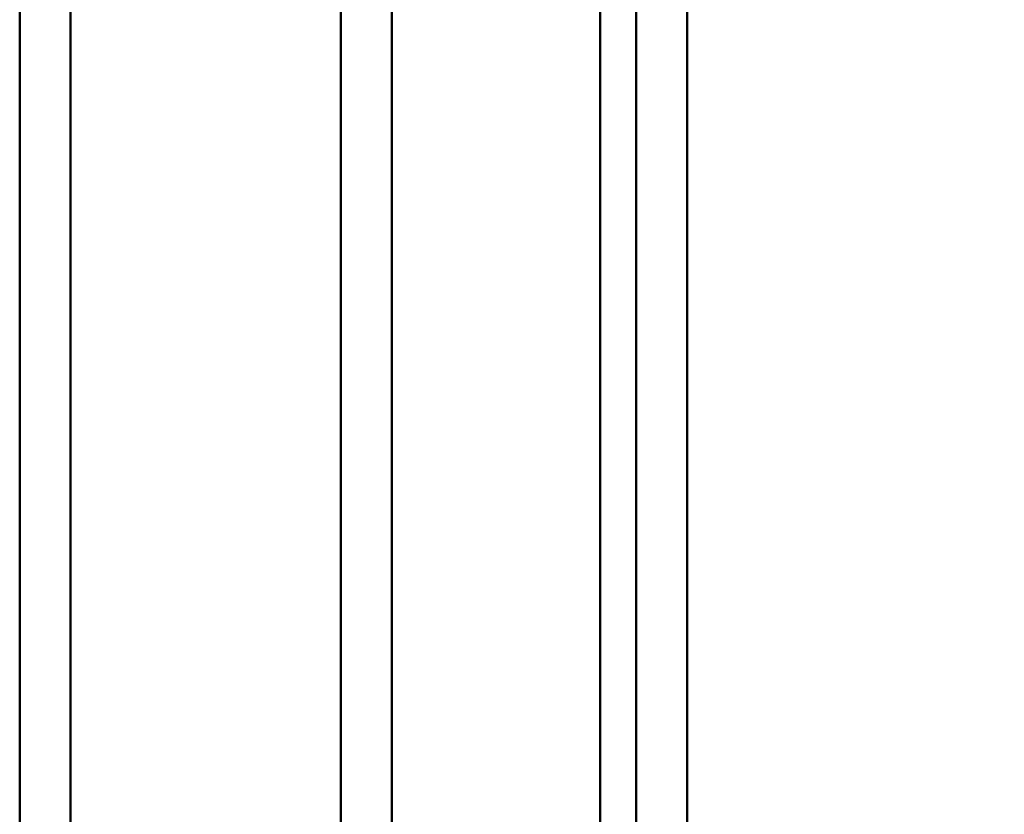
# Model space of a CAD drawing. Header units: millimetres. Extents: x 849 to 4035, y 828 to 3843.
# Tile 51 of 105: x 2275 to 2411, y 1805 to 1914. Entities that reach past the tile are written whole.
import ezdxf

# ---------------------------------------------------------------- set-up
doc = ezdxf.new("R2010")
doc.units = ezdxf.units.MM
doc.header["$LTSCALE"] = 15
doc.layers.add('Widoczne (ISO)', color=7, linetype='Continuous', lineweight=50)
doc.layers.add('Wymiar (ISO)', color=7, linetype='Continuous', lineweight=18)
doc.styles.add('Tekst notatki (ISO)', font='tahoma.ttf')
doc.dimstyles.new('Domyślne (ISO)', dxfattribs={"dimscale": 15, "dimtxt": 3, "dimasz": 3, "dimexe": 3.175, "dimexo": 0, "dimgap": 0.762, "dimtad": 1, "dimdec": 1, "dimlfac": 0.03937, "dimrnd": 1e-08, "dimzin": 0, "dimdsep": 46, "dimtxsty": 'Tekst notatki (ISO)', "dimblk": 'Filled-1', "dimcen": 0.09, "dimdle": 10, "dimse1": 1, "dimse2": 1, "dimclrd": 256, "dimclre": 256, "dimclrt": 256, "dimadec": 0, "dimazin": 0, "dimtfac": 0.666667, "dimtmove": 0, "dimatfit": 3, "dimfxl": 1, "dimtolj": 1, "dimlwd": 15, "dimlwe": 15, "dimarcsym": 0})

# ---------------------------------------------------------------- blocks, each defined once
blk = doc.blocks.new('Filled-1')
at = {"color": 0}
for p, q in [((0, 0), (-1, 0.25)), ((-1, 0.25), (-1, -0.25)), ((-1, 0), (0, 0)), ((-1, -0.25), (0, 0))]:
    blk.add_line(p, q, dxfattribs=at)
at = {"color": 0, "flags": 128}
blk.add_lwpolyline([(-1, -0.25), (0, 0), (-1, 0.25), (-1, -0.25)], dxfattribs=at)
at = {"color": 0}
blk.add_solid([(-1, -0.25), (0, 0), (-1, 0.25), (-1, -0.25)], dxfattribs=at)
blk = doc.blocks.new('*D7')
at = {"layer": 'Defpoints', "color": 0, "transparency": 16777216}
for p in [(2505.32, 2308.97), (3058.48, 2308.97), (2278.48, 1176.06)]:
    blk.add_point(p, dxfattribs=at)
at = {"layer": 'Wymiar (ISO)', "lineweight": 15, "transparency": 16777216}
blk.add_line((3058.48, 1221.06), (3058.48, 2263.97), dxfattribs=at)
at = {"layer": 'Wymiar (ISO)', "lineweight": 15, "transparency": 16777216, "xscale": 45, "yscale": 45, "zscale": 45}
for p, rotation in [((3058.48, 2308.97), 90), ((3058.48, 1176.06), 270)]:
    blk.add_blockref('Filled-1', p, dxfattribs=dict(at, rotation=rotation))
at = {"layer": 'Wymiar (ISO)', "lineweight": 18, "transparency": 16777216, "insert": (2924.33, 1618.7), "char_height": 45, "attachment_point": 1, "rotation": 90, "style": 'Tekst notatki (ISO)'}
blk.add_mtext('\\A1;44.6\\P1133 mm', dxfattribs=at)

msp = doc.modelspace()

# ---------------------------------------------------------------- linework, layer by layer
at = {"layer": 'Widoczne (ISO)'}
for p, q in [((2274.98, 2273.6), (2274.98, 1731.94)), ((2281.98, 2273.6), (2281.98, 1739.73)), ((2319.26, 2273.6), (2319.26, 1773.6)), ((2326.26, 2273.6), (2326.26, 1773.6)), ((2354.98, 2273.6), (2354.98, 1746.38)), ((2359.98, 2273.6), (2359.98, 1742.8)), ((2366.98, 2273.6), (2366.98, 1736.24))]:
    msp.add_line(p, q, dxfattribs=at)

# ---------------------------------------------------------------- dimensions: what is measured, and where the dimension line sits
at = {"layer": 'Wymiar (ISO)', "lineweight": 18}
dim = msp.add_linear_dim(base=(3058.48, 2308.97), p1=(2278.48, 1176.06), p2=(2505.32, 2308.97), angle=270, text='<>\\P1133 mm', dimstyle='Domyślne (ISO)', override={"dimgap": 0.762, "dimdec": 1, "dimlfac": 0.03937, "dimpost": '\\X', "dimse1": 1, "dimse2": 1, "dimtol": 0, "dimlim": 0, "dimtp": 0, "dimtm": 0, "dimtdec": 2, "dimtofl": 0, "dimatfit": 1, "dimtvp": -0.25}, dxfattribs=at)
dim.commit()
dim.dimension.update_dxf_attribs({"geometry": '*D7', "text_midpoint": (3058.48, 1742.58), "dimtype": 160})

doc.saveas('drawing.dxf')
